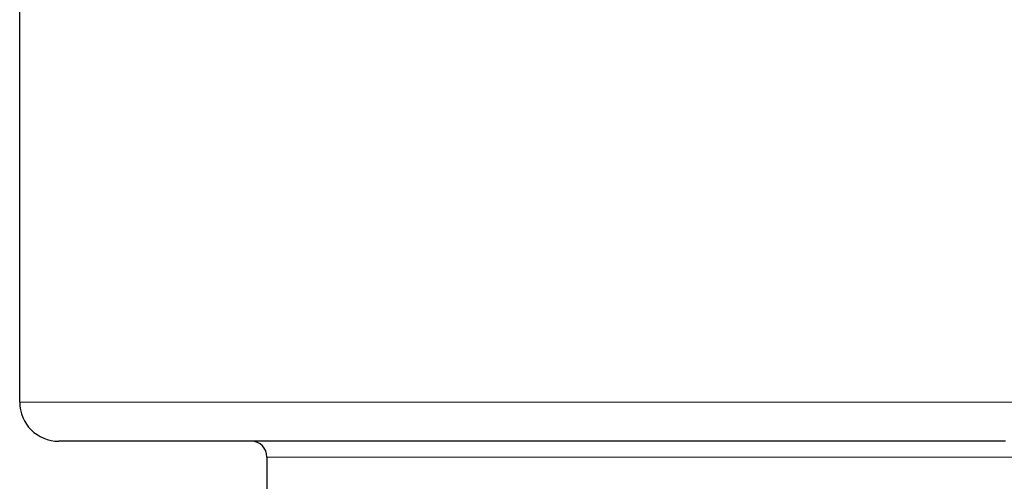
# Model space of a CAD drawing. Header units: millimetres. Extents: x 8 to 450, y 12 to 574.
# Tile 142 of 256: x 220 to 232, y 342 to 348. Entities that reach past the tile are written whole.
import ezdxf

# ---------------------------------------------------------------- set-up
doc = ezdxf.new("R2010")
doc.units = ezdxf.units.MM

msp = doc.modelspace()

# ---------------------------------------------------------------- linework, layer by layer
at = {"color": 7, "linetype": 'Continuous', "lineweight": 30}
for p, q in [((219.748, 343.008), (219.748, 466.183)), ((232.115, 342.508), (221.398, 342.508)), ((222.898, 342.308), (222.898, 340.95))]:
    msp.add_line(p, q, dxfattribs=at)
at = {"color": 252, "linetype": 'Continuous', "lineweight": 0}
msp.add_line((241.098, 342.308), (222.898, 342.308), dxfattribs=at)
at = {"color": 7, "linetype": 'Continuous', "lineweight": 30, "flags": 128}
msp.add_lwpolyline([(232.306, 342.508), (231.998, 342.508), (231.69, 342.508), (231.383, 342.508), (231.076, 342.508), (230.77, 342.508), (230.464, 342.508), (230.16, 342.508), (229.857, 342.508), (229.555, 342.508), (229.255, 342.508), (228.957, 342.508), (228.661, 342.508), (228.367, 342.508), (228.076, 342.508), (227.787, 342.508), (227.501, 342.508), (227.219, 342.508), (226.939, 342.508), (226.664, 342.508), (226.391, 342.508), (226.123, 342.508), (225.859, 342.508), (225.598, 342.508), (225.343, 342.508), (225.091, 342.508), (224.845, 342.508), (224.603, 342.508), (224.367, 342.508), (224.136, 342.508), (223.91, 342.508), (223.689, 342.508), (223.475, 342.508), (223.266, 342.508), (223.063, 342.508), (222.866, 342.508), (222.676, 342.508), (222.492, 342.508), (222.314, 342.508), (222.144, 342.508), (221.979, 342.508), (221.822, 342.508), (221.672, 342.508), (221.529, 342.508), (221.393, 342.508), (221.264, 342.508), (221.142, 342.508), (221.028, 342.508), (220.922, 342.508), (220.823, 342.508), (220.732, 342.508), (220.648, 342.508), (220.573, 342.508), (220.505, 342.508), (220.445, 342.508), (220.393, 342.508), (220.348, 342.508), (220.312, 342.508), (220.284, 342.508), (220.264, 342.508), (220.252, 342.508), (220.248, 342.508)], dxfattribs=at)
at = {"color": 7, "linetype": 'Continuous', "lineweight": 30}
for centre, radius, start, end in [((220.248, 343.008), 0.5, 180, 270), ((222.698, 342.308), 0.2, 0, 90)]:
    msp.add_arc(centre, radius, start, end, dxfattribs=at)
at = {"color": 252, "linetype": 'Continuous', "lineweight": 0}
msp.add_open_spline([(219.748, 343.008), (219.748, 343.008), (219.827, 343.008), (220.061, 343.008), (220.158, 343.008), (220.391, 343.008), (220.528, 343.008), (220.989, 343.008), (221.365, 343.008), (222.031, 343.008), (222.272, 343.008), (222.784, 343.008), (223.054, 343.008), (223.901, 343.008), (224.518, 343.008), (225.522, 343.008), (225.87, 343.008), (226.577, 343.008), (227.299, 343.008), (228.051, 343.008), (228.817, 343.008), (229.21, 343.008), (230.396, 343.008), (231.191, 343.008), (232.389, 343.008), (232.789, 343.008), (233.592, 343.008), (233.993, 343.008), (235.171, 343.008), (235.934, 343.008), (237.047, 343.008), (237.414, 343.008), (238.124, 343.008), (238.467, 343.008), (239.463, 343.008), (240.082, 343.008), (241.226, 343.008), (241.734, 343.008), (242.4, 343.008), (242.606, 343.008), (242.985, 343.008), (243.159, 343.008), (243.621, 343.008), (243.853, 343.008), (244.167, 343.008), (244.248, 343.008), (244.248, 343.008)], degree=3, knots=[0, 0, 0, 0, 0.0625, 0.0625, 0.09375, 0.09375, 0.125, 0.125, 0.1875, 0.1875, 0.21875, 0.21875, 0.25, 0.25, 0.3125, 0.3125, 0.34375, 0.34375, 0.375, 0.40625, 0.40625, 0.4375, 0.4375, 0.5, 0.5, 0.53125, 0.53125, 0.5625, 0.5625, 0.625, 0.625, 0.65625, 0.65625, 0.6875, 0.6875, 0.75, 0.75, 0.8125, 0.8125, 0.84375, 0.84375, 0.875, 0.875, 0.9375, 0.9375, 1, 1, 1, 1], dxfattribs=at)

doc.saveas('drawing.dxf')
